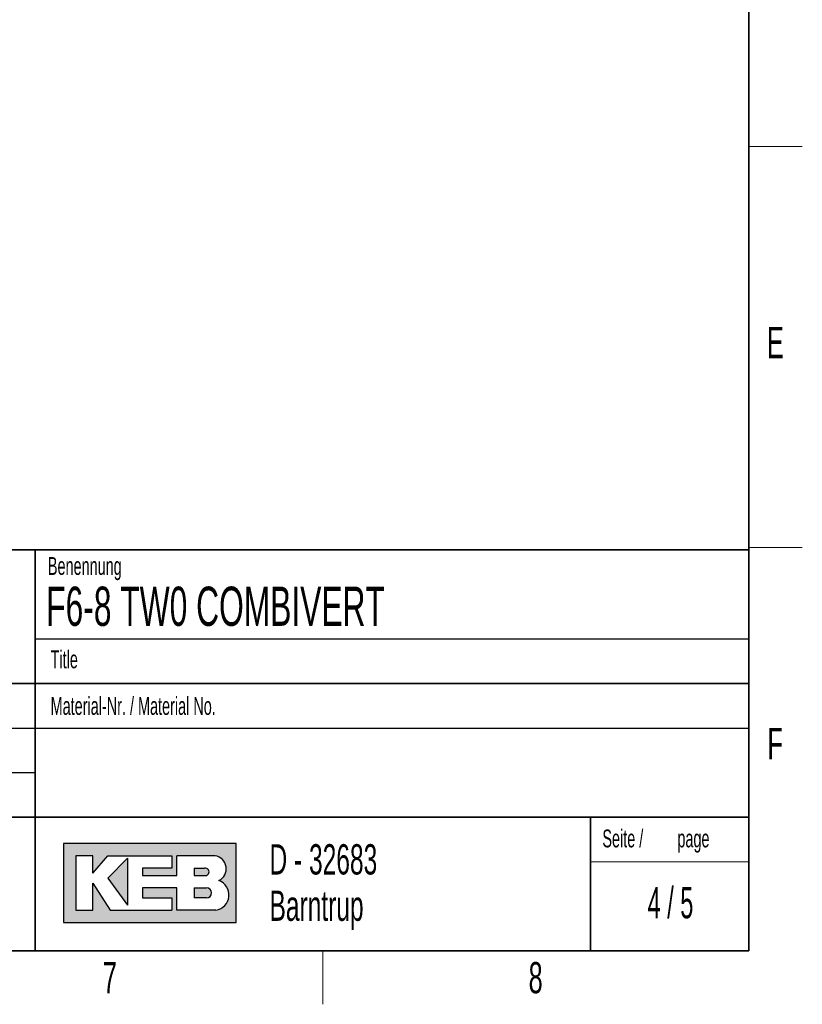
# Paper-space layout 'Blatt4' of a CAD drawing. Header units: millimetres. Extents: x 5 to 418, y 2 to 292.
# Tile 70 of 88: x 326 to 414, y 6 to 116. Entities that reach past the tile are written whole.
import ezdxf

# ---------------------------------------------------------------- set-up
doc = ezdxf.new("R2010")
doc.units = ezdxf.units.MM
doc.layers.add('SLD-0', color=7, linetype='Continuous')
doc.styles.add('SLDTEXTSTYLE0', font='TXT', dxfattribs={"width": 0.605})
doc.styles.add('SLDTEXTSTYLE1', font='TXT', dxfattribs={"width": 0.563})

psp = doc.layouts.new('Blatt4')

# ---------------------------------------------------------------- hatches: boundary and pattern name
at = {"linetype": 'Continuous'}
h = psp.add_hatch(color=7, dxfattribs=at)
h.paths.add_polyline_path([(331.1423676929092, 15.18257760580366), (350.5207896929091, 15.18257760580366), (350.5207896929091, 24.04128480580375), (331.1423676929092, 24.04128480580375)], flags=0)
edge = h.paths.add_edge_path(flags=0)
edge.add_arc((347.9991875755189, 18.26988521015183), 1.720915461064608, -81.72003226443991, 70.17096003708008, ccw=False)
edge.add_line((348.2470169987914, 16.56690822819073), (348.2293995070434, 16.56675060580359))
edge.add_line((348.2293995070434, 16.56675060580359), (343.8767592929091, 16.56675060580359))
edge.add_line((343.8767592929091, 16.56675060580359), (343.8767592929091, 19.05826200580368))
edge.add_line((343.8767592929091, 19.05826200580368), (340.0010748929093, 19.05826200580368))
edge.add_line((340.0010748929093, 19.05826200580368), (340.0010748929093, 17.95092360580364))
edge.add_line((340.0010748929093, 17.95092360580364), (343.3230900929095, 17.95092360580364))
edge.add_line((343.3230900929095, 17.95092360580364), (343.3230900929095, 16.56675060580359))
edge.add_line((343.3230900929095, 16.56675060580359), (336.4022250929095, 16.56675060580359))
edge.add_line((336.4022250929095, 16.56675060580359), (334.4643828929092, 19.61193120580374))
edge.add_line((334.4643828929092, 19.61193120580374), (334.4643828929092, 16.56675060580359))
edge.add_line((334.4643828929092, 16.56675060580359), (332.5265406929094, 16.56675060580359))
edge.add_line((332.5265406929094, 16.56675060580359), (332.5265406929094, 22.65711180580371))
edge.add_line((332.5265406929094, 22.65711180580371), (334.4643828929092, 22.65711180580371))
edge.add_line((334.4643828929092, 22.65711180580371), (334.4643828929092, 20.71926960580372))
edge.add_line((334.4643828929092, 20.71926960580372), (336.1253904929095, 22.65711180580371))
edge.add_line((336.1253904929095, 22.65711180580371), (343.3230900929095, 22.65711180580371))
edge.add_line((343.3230900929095, 22.65711180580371), (343.3230900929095, 21.27293880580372))
edge.add_line((343.3230900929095, 21.27293880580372), (340.0010748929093, 21.27293880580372))
edge.add_line((340.0010748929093, 21.27293880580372), (340.0010748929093, 20.44243500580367))
edge.add_line((340.0010748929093, 20.44243500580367), (343.8767592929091, 20.44243500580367))
edge.add_line((343.8767592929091, 20.44243500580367), (343.8767592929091, 22.65711180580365))
edge.add_line((343.8767592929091, 22.65711180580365), (348.1497422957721, 22.65711180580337))
edge.add_line((348.1497422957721, 22.65711180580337), (348.151741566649, 22.65711180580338))
edge.add_line((348.151741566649, 22.65711180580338), (348.1521661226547, 22.65713246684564))
edge.add_arc((347.9523797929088, 21.20834406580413), 1.462498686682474, -64.4589412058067, 82.1484933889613, ccw=False)
psp.add_hatch(color=7, dxfattribs=at).paths.add_polyline_path([(338.3400672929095, 17.12041980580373), (338.3400672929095, 22.38027720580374), (336.1253904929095, 20.16560040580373)], flags=0)
h = psp.add_hatch(color=7, dxfattribs=at)
edge = h.paths.add_edge_path(flags=0)
edge.add_line((345.8146014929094, 20.44243500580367), (346.974194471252, 20.44243500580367))
edge.add_arc((347.0534490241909, 20.85768690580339), 0.4227474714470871, 259.1945394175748, 460.8054605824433)
edge.add_line((346.9741944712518, 21.27293880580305), (345.8146014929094, 21.27293880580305))
edge.add_line((345.8146014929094, 21.27293880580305), (345.8146014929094, 20.44243500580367))
h = psp.add_hatch(color=7, dxfattribs=at)
edge = h.paths.add_edge_path(flags=0)
edge.add_line((345.8146014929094, 17.95092360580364), (347.1991847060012, 17.95092360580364))
edge.add_arc((347.1991847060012, 18.50459280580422), 0.5536692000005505, 270.0000000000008, 450.0000000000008)
edge.add_line((347.1991847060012, 19.05826200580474), (347.1703327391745, 19.05826200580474))
edge.add_line((347.1703327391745, 19.05826200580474), (345.8146014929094, 19.05826200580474))
edge.add_line((345.8146014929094, 19.05826200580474), (345.8146014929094, 17.95092360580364))

# ---------------------------------------------------------------- linework, layer by layer
at = {"layer": 'SLD-0', "lineweight": 35}
for p, q in [((408, 12), (408, 282.5)), ((135, 57), (408, 57)), ((328, 57.0000000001), (328, 12)), ((408, 57), (408, 12)), ((408, 42), (288, 42)), ((288, 27), (408, 27)), ((26, 12), (408, 12)), ((135, 12), (408, 12))]:
    psp.add_line(p, q, dxfattribs=at)
at = {"layer": 'SLD-0', "lineweight": 18}
for p, q in [((408, 102.25), (414, 102.25)), ((408, 57.25), (414, 57.25)), ((360.25, 6), (360.25, 12))]:
    psp.add_line(p, q, dxfattribs=at)
at = {"layer": 'SLD-0'}
for p, q in [((328, 47.0000000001), (408, 47.0000000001)), ((288, 37), (408, 37)), ((288, 32), (328, 32)), ((348.1497422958, 22.6571118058), (348.1517415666, 22.6571118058)), ((348.1517415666, 22.6571118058), (348.1521661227, 22.6571324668)), ((348.229399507, 16.5667506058), (348.2470169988, 16.5669082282))]:
    psp.add_line(p, q, dxfattribs=at)
at = {"layer": 'SLD-0', "color": 7, "linetype": 'Continuous', "lineweight": 35}
psp.add_line((390.2572074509, 27), (390.2572074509, 12), dxfattribs=at)
at = {"layer": 'SLD-0', "linetype": 'Continuous'}
for p, q in [((350.5207896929, 24.0412848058), (331.1423676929, 24.0412848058)), ((331.1423676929, 24.0412848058), (331.1423676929, 15.1825776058)), ((350.5207896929, 15.1825776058), (350.5207896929, 24.0412848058)), ((334.4643828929, 22.6571118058), (332.5265406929, 22.6571118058)), ((332.5265406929, 22.6571118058), (332.5265406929, 16.5667506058)), ((334.4643828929, 20.7192696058), (336.1253904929, 22.6571118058)), ((334.4643828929, 20.7192696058), (334.4643828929, 22.6571118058)), ((336.1253904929, 22.6571118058), (343.3230900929, 22.6571118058)), ((338.3400672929, 22.3802772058), (336.1253904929, 20.1656004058)), ((338.3400672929, 22.3802772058), (338.3400672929, 17.1204198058)), ((343.3230900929, 22.6571118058), (343.3230900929, 21.2729388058)), ((348.1497422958, 22.6571118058), (343.8767592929, 22.6571118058)), ((343.8767592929, 20.4424350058), (343.8767592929, 22.6571118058)), ((348.1497422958, 22.6571118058), (348.1517415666, 22.6571118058)), ((348.1517415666, 22.6571118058), (348.1521661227, 22.6571324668)), ((340.0010748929, 21.2729388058), (340.0010748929, 20.4424350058)), ((343.3230900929, 21.2729388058), (340.0010748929, 21.2729388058)), ((345.8146014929, 21.2729388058), (346.9741944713, 21.2729388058)), ((345.8146014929, 21.2729388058), (345.8146014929, 20.4424350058)), ((336.1253904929, 20.1656004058), (338.3400672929, 17.1204198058)), ((340.0010748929, 20.4424350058), (343.8767592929, 20.4424350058)), ((345.8146014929, 20.4424350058), (346.9741944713, 20.4424350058)), ((334.4643828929, 16.5667506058), (334.4643828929, 19.6119312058)), ((334.4643828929, 19.6119312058), (336.4022250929, 16.5667506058)), ((340.0010748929, 19.0582620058), (340.0010748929, 17.9509236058)), ((343.8767592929, 19.0582620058), (340.0010748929, 19.0582620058)), ((343.8767592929, 16.5667506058), (343.8767592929, 19.0582620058)), ((345.8146014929, 19.0582620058), (347.199184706, 19.0582620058)), ((345.8146014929, 19.0582620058), (345.8146014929, 17.9509236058)), ((347.1703327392, 19.0582620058), (347.199184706, 19.0582620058)), ((340.0010748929, 17.9509236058), (343.3230900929, 17.9509236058)), ((343.3230900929, 17.9509236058), (343.3230900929, 16.5667506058)), ((347.199184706, 17.9509236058), (345.8146014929, 17.9509236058)), ((332.5265406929, 16.5667506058), (334.4643828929, 16.5667506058)), ((336.4022250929, 16.5667506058), (343.3230900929, 16.5667506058)), ((348.229399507, 16.5667506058), (343.8767592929, 16.5667506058)), ((348.229399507, 16.5667506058), (348.2470169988, 16.5669082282)), ((331.1423676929, 15.1825776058), (350.5207896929, 15.1825776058))]:
    psp.add_line(p, q, dxfattribs=at)
at = {"layer": 'SLD-0', "color": 7, "linetype": 'Continuous', "lineweight": 18}
psp.add_line((390.2572074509, 22), (408, 22), dxfattribs=at)
at = {"layer": 'SLD-0', "linetype": 'Continuous'}
for centre, radius, start, end in [((347.9523797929, 21.2083440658), 1.462498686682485, 295.5410587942, 82.1484933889), ((347.0534490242, 20.8576869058), 0.4227474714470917, 259.1945394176, 100.8054605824), ((347.9991875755, 18.2698852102), 1.720915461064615, 278.2799677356, 70.1709600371), ((347.199184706, 18.5045928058), 0.5536692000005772, 270, 90)]:
    psp.add_arc(centre, radius, start, end, dxfattribs=at)

# ---------------------------------------------------------------- texts
at = {"layer": 'SLD-0'}
for s, insert, char_height, attachment_point, style in [('E', (410.9815679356, 82.0010772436), 3.5, 2, 'SLDTEXTSTYLE0'), ('Benennung', (329.4092408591, 56.1865848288), 2, 1, 'SLDTEXTSTYLE0'), ('F6-8 TW0 COMBIVERT', (329.222041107, 52.8643539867), 4.4, 1, 'SLDTEXTSTYLE0'), ('Title', (329.7169273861, 45.7051426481), 2, 1, 'SLDTEXTSTYLE0'), ('Material-Nr. / Material No.', (329.7169273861, 40.4793879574), 2, 1, 'SLDTEXTSTYLE0'), ('F', (410.9536166, 37.0010772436), 3.5, 2, 'SLDTEXTSTYLE0'), ('Seite /', (391.5827404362, 25.611128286), 2, 1, 'SLDTEXTSTYLE0'), ('page', (399.9962824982, 25.6114133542), 2, 1, 'SLDTEXTSTYLE0'), ('D - 32683', (354.2591907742, 23.9656567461), 3.4, 1, 'SLDTEXTSTYLE0'), ('4 / 5', (399.2207129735, 19.1523676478), 3.5, 2, 'SLDTEXTSTYLE1'), ('Barntrup', (354.2591907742, 18.765656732), 3.4, 1, 'SLDTEXTSTYLE0'), ('7', (336.3527123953, 10.7429955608), 3.5, 2, 'SLDTEXTSTYLE0'), ('8', (384.1027123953, 10.7429955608), 3.5, 2, 'SLDTEXTSTYLE0')]:
    psp.add_mtext(s, dxfattribs=dict(at, insert=insert, char_height=char_height, attachment_point=attachment_point, style=style))

doc.saveas('drawing.dxf')
